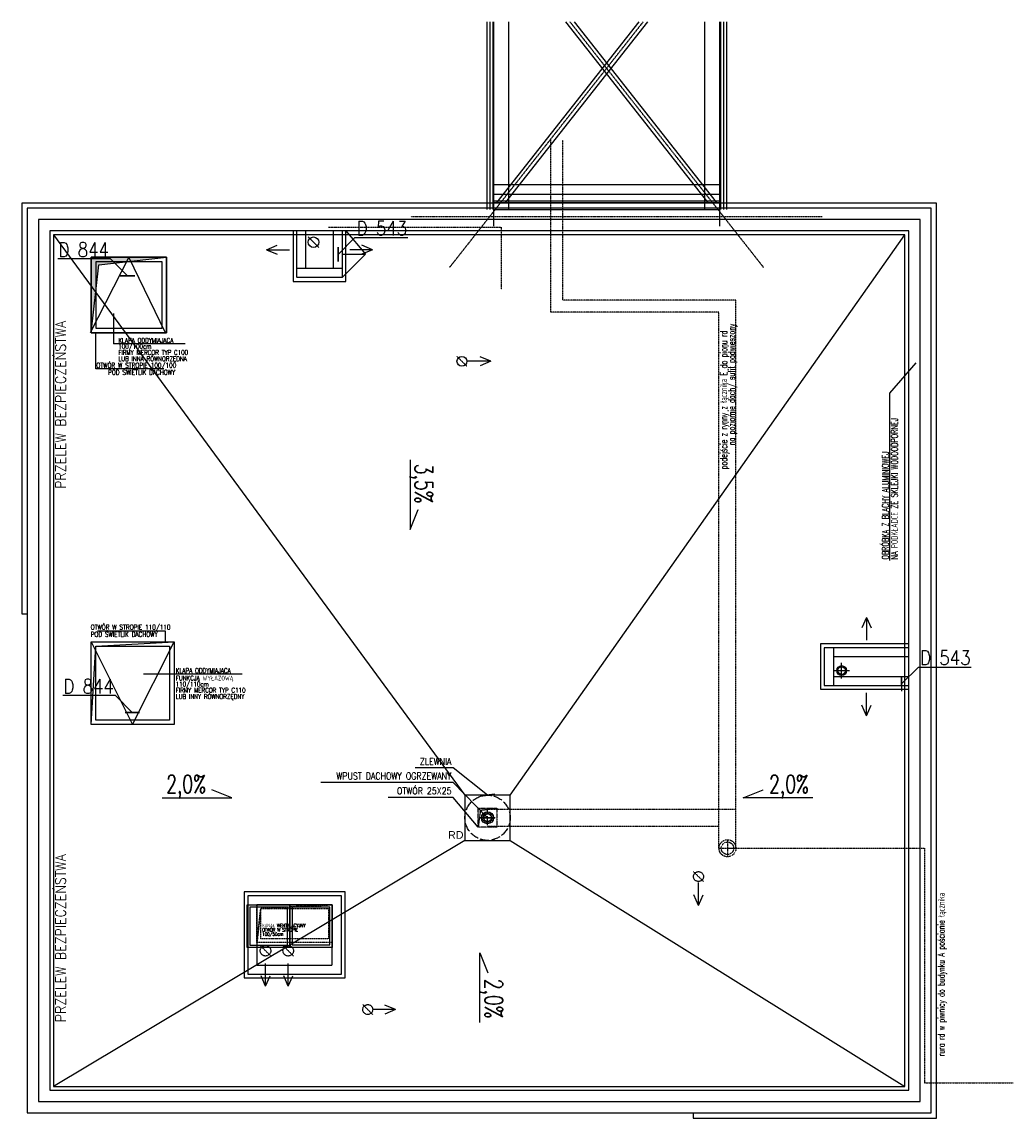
# Model space of a CAD drawing. Header units: inches. Extents: x -145354 to -97635, y 38777 to 78670.
# Tile 139 of 231: x -145118 to -143802, y 60532 to 61986. Entities that reach past the tile are written whole.
import ezdxf
from ezdxf.enums import TextEntityAlignment as Align

# ---------------------------------------------------------------- set-up
doc = ezdxf.new("R2010")
doc.units = ezdxf.units.IN
doc.header["$MEASUREMENT"] = 0
for name, pattern in [('ACAD_ISO02W100', [15, 12, -3]), ('ACAD_ISO10W100', [18.5, 12, -3, 0.5, -3]), ('CENTER', [2, 1.25, -0.25, 0.25, -0.25]), ('DASHDOT', [1, 0.5, -0.25, 0, -0.25]), ('DASHED', [0.75, 0.5, -0.25]), ('DASHED2', [0.375, 0.25, -0.125])]:
    doc.linetypes.add(name, pattern=pattern)
doc.layers.get('0').update_dxf_attribs({"color": 101})
for name, color, linetype in [('Det-metal', 141, 'Continuous'), ('Fas--opis', 41, 'Continuous'), ('ins-kan-deszcz', 132, 'Continuous'), ('Ins-went', 141, 'Continuous'), ('Ins-wod', 152, 'Continuous'), ('Ins-wod-opis', 155, 'Continuous'), ('Krzychu - Warstwa detali na rzutach', 232, 'Continuous'), ('m-went-wywiew', 1, 'Continuous'), ('Opis-info', 2, 'Continuous'), ('Opis-spadki', 61, 'Continuous'), ('Os-osie', 6, 'CENTER'), ('Pos-ceramika', 14, 'Continuous'), ('Sc-systemowe', 150, 'Continuous'), ('Sch-opis', 51, 'Continuous'), ('W-idok', 9, 'Continuous'), ('W-otwor-strop', 126, 'Continuous'), ('W-otwor-strop-nad', 126, 'DASHED2'), ('W-otwor-strop-opis', 126, 'Continuous')]:
    doc.layers.add(name, color=color, linetype=linetype)
doc.styles.add('dwg_opis podstawowy', font='romans.shx', dxfattribs={"width": 0.9})
doc.styles.add('ROMANS', font='romans', dxfattribs={"width": 0.85})
doc.styles.add('TYTUL2', font='ARIAL.TTF')
doc.dimstyles.new('CHMIELNA', dxfattribs={"dimscale": 3.5, "dimtxt": 4, "dimasz": 1.5, "dimexe": 3, "dimexo": 0, "dimgap": 1, "dimtad": 1, "dimdec": 1, "dimrnd": 0.5, "dimzin": 12, "dimdsep": 46, "dimtxsty": 'ROMANS', "dimblk": 'DIMTICK', "dimcen": 0.09, "dimse1": 1, "dimse2": 1, "dimclrd": 143, "dimclrt": 53, "dimadec": 0, "dimazin": 0, "dimtfac": 1, "dimtdec": 1, "dimtix": 1, "dimtmove": 2, "dimatfit": 2, "dimldrblk": 'ARCHTICK', "dimfxl": 0, "dimtolj": 1, "dimtzin": 0, "dimarcsym": 0})

# ---------------------------------------------------------------- blocks, each defined once
blk = doc.blocks.new('_kgjdskfgjkfh')
at = {"linetype": 'ACAD_ISO10W100'}
for p, q in [((10, 0), (-10, 0)), ((0, 10), (0, -10))]:
    blk.add_line(p, q, dxfattribs=at)
at = {"linetype": 'Continuous', "ltscale": 7}
for p, q in [((-8, 0), (-5, 0)), ((-7.6, 2.5), (-4.8, 1.5)), ((-6.5, 4.7), (-4, 2.9)), ((-4.7, 6.5), (-2.9, 4)), ((-2.5, 7.6), (-1.5, 4.8)), ((0, 8), (0, 5)), ((2.5, 7.6), (1.5, 4.8)), ((4.7, 6.5), (2.9, 4)), ((6.5, 4.7), (4, 2.9)), ((7.6, 2.5), (4.8, 1.5)), ((8, 0), (5, 0)), ((-7.6, -2.5), (-4.8, -1.5)), ((-6.5, -4.7), (-4, -2.9)), ((-4.7, -6.5), (-2.9, -4)), ((-2.5, -7.6), (-1.5, -4.8)), ((0, -8), (0, -5)), ((2.5, -7.6), (1.5, -4.8)), ((4.7, -6.5), (2.9, -4)), ((6.5, -4.7), (4, -2.9)), ((7.6, -2.5), (4.8, -1.5))]:
    blk.add_line(p, q, dxfattribs=at)
at = {"linetype": 'ACAD_ISO02W100'}
blk.add_circle((0, 0), 30, dxfattribs=at)
at = {"linetype": 'Continuous', "ltscale": 7}
for radius in [8, 5]:
    blk.add_circle((0, 0), radius, dxfattribs=at)
blk = doc.blocks.new('SPADKI')
at = {"ltscale": 25}
blk.add_lwpolyline([(0, 0), (0, -70), (-8, -50), (-8, -50)], dxfattribs=at)
at = {"ltscale": 25, "style": 'ROMANS', "width": 0.7}
blk.add_attdef('SP%', text='', height=18, rotation=90, dxfattribs=at).set_placement((-4.9, -24), align=Align.CENTER)
blk = doc.blocks.new('_STRZAŁKA_WENT')
for q in [(-6, -14), (0, -30.2), (6, -14)]:
    blk.add_line((0, 0), q)
blk = doc.blocks.new('DIMTICK')
for p, q in [((-1, 0), (1, 0)), ((0, 1), (0, -1))]:
    blk.add_line(p, q)
at = {"const_width": 0.141}
blk.add_lwpolyline([(0.71, 0.71), (-0.71, -0.71)], dxfattribs=at)
blk = doc.blocks.new('_GFKJGKJ')
at = {"linetype": 'DASHED', "ltscale": 0.3}
for p, q in [((-11.2, 0), (11.3, 0)), ((0, 11.3), (0, -11.2))]:
    blk.add_line(p, q, dxfattribs=at)
for radius in [11.3, 8.25]:
    blk.add_circle((0, 0), radius, dxfattribs=at)

msp = doc.modelspace()

# ---------------------------------------------------------------- hatches: boundary and pattern name
at = {"layer": 'W-otwor-strop'}
for points in [[(-145025.84, 61573.54), (-145025.84, 61673.54), (-144925.84, 61673.54), (-145015.84, 61663.54)], [(-144487.29, 60942.49), (-144509.29, 60939.49), (-144512.29, 60917.49), (-144512.29, 60942.49)]]:
    msp.add_hatch(color=256, dxfattribs=at).paths.add_polyline_path(points)

# ---------------------------------------------------------------- linework, layer by layer
at = {"layer": 'Det-metal'}
for points in [[(-144491.84, 61985.82), (-144491.84, 61736.86)], [(-144299.09, 61985.82), (-144487.57, 61746.86)], [(-144287.63, 61985.82), (-144476.1, 61746.86)], [(-144471.84, 61985.82), (-144471.84, 61736.86)], [(-144207.57, 61746.86), (-144396.04, 61985.82)], [(-144196.1, 61746.86), (-144384.58, 61985.82)], [(-144211.84, 61985.82), (-144211.84, 61736.86)], [(-144191.84, 61985.82), (-144191.84, 61736.86)], [(-144191.84, 61756.86), (-144491.84, 61756.86)], [(-144491.84, 61736.86), (-144191.84, 61736.86)]]:
    msp.add_lwpolyline(points, dxfattribs=at)
at = {"layer": 'Det-metal', "linetype": 'DASHED', "ltscale": 0.5}
msp.add_lwpolyline([(-144055.84, 61727.04), (-144601.84, 61727.04)], dxfattribs=at)
at = {"layer": 'Det-metal', "color": 1, "linetype": 'DASHED', "ltscale": 0.5}
msp.add_lwpolyline([(-144711.09, 61713.54), (-144481.84, 61713.54), (-144481.84, 61631.01)], dxfattribs=at)
at = {"layer": 'ins-kan-deszcz', "linetype": 'DASHED', "ltscale": 0.5}
for p, q in [((-144181.38, 60889.54), (-143919.87, 60889.54)), ((-143919.87, 60889.54), (-143919.87, 60578.27)), ((-143919.87, 60578.27), (-143802.3, 60578.27))]:
    msp.add_line(p, q, dxfattribs=at)
at = {"layer": 'Ins-went'}
for p, q in [((-144723.76, 61686.47), (-144737.91, 61700.61)), ((-144040.22, 61125.22), (-144019.43, 61125.22)), ((-144029.83, 61114.83), (-144029.83, 61135.62))]:
    msp.add_line(p, q, dxfattribs=at)
at = {"layer": 'Ins-went', "linetype": 'DASHED'}
for p, q in [((-144527.25, 61528.95), (-144540.42, 61542.13)), ((-144213.25, 60845.37), (-144226.42, 60858.54)), ((-144787.43, 60746.47), (-144801.57, 60760.61)), ((-144757.28, 60746.47), (-144771.42, 60760.61)), ((-144652.25, 60668.95), (-144665.42, 60682.13))]:
    msp.add_line(p, q, dxfattribs=at)
at = {"layer": 'Ins-went', "linetype": 'DASHED', "ltscale": 0.5}
msp.add_lwpolyline([(-144710.84, 60769.54), (-144800.84, 60769.54), (-144800.84, 60809.54), (-144710.84, 60809.54)], close=True, dxfattribs=at)
at = {"layer": 'Ins-went'}
for centre, radius in [((-144730.84, 61693.54), 7), ((-144533.84, 61535.54), 6.59), ((-144029.83, 61125.22), 6.6), ((-144029.83, 61125.22), 5)]:
    msp.add_circle(centre, radius, dxfattribs=at)
at = {"layer": 'Ins-went', "linetype": 'DASHED'}
for centre, radius in [((-144219.84, 60851.95), 6.59), ((-144794.5, 60753.54), 7), ((-144764.35, 60753.54), 7), ((-144658.84, 60675.54), 6.59)]:
    msp.add_circle(centre, radius, dxfattribs=at)
at = {"layer": 'Ins-wod', "linetype": 'DASHED', "ltscale": 0.5}
for p, q in [((-144415.98, 61600.54), (-144415.98, 61829.15)), ((-144399.98, 61616.54), (-144399.98, 61829.15)), ((-144170.13, 61616.54), (-144399.98, 61616.54)), ((-144192.63, 61600.54), (-144415.98, 61600.54))]:
    msp.add_line(p, q, dxfattribs=at)
at = {"layer": 'Ins-wod', "linetype": 'DASHED2'}
for points in [[(-144170.13, 60889.54), (-144170.13, 61616.54)], [(-144192.63, 60889.54), (-144192.63, 61600.54)], [(-144499.84, 60941.23), (-144170.13, 60941.23)], [(-144499.84, 60918.64), (-144192.63, 60918.64)]]:
    msp.add_lwpolyline(points, dxfattribs=at)
at = {"layer": 'm-went-wywiew'}
for p, q in [((-144815.47, 60811.16), (-144815.47, 60761.16)), ((-144765.47, 60811.16), (-144815.47, 60811.16)), ((-144765.47, 60761.16), (-144765.47, 60811.16)), ((-144759, 60811.21), (-144759, 60761.21)), ((-144709, 60811.21), (-144759, 60811.21)), ((-144709, 60761.21), (-144709, 60811.21)), ((-144815.47, 60761.16), (-144765.47, 60761.16)), ((-144759, 60761.21), (-144709, 60761.21))]:
    msp.add_line(p, q, dxfattribs=at)
at = {"layer": 'm-went-wywiew', "color": 254}
for points in [[(-144818.78, 60814.45), (-144762.31, 60814.45), (-144762.31, 60758.01), (-144818.78, 60758.01)], [(-144762.31, 60814.5), (-144705.84, 60814.5), (-144705.84, 60758.05), (-144762.31, 60758.05)]]:
    msp.add_lwpolyline(points, close=True, dxfattribs=at)
at = {"layer": 'Opis-info'}
msp.add_lwpolyline([(-143966.01, 61271.43), (-143966.01, 61493.4), (-143931.09, 61533.59)], dxfattribs=at)
at = {"layer": 'Os-osie', "ltscale": 0.5}
for points in [[(-144293.36, 61985.82), (-144550.32, 61660.03)], [(-144133.35, 61660.03), (-144390.31, 61985.82)]]:
    msp.add_lwpolyline(points, dxfattribs=at)
at = {"layer": 'Pos-ceramika'}
msp.add_lwpolyline([(-145117.84, 61745.54), (-145117.84, 61200.54), (-145110.84, 61200.54), (-145110.84, 60538.54), (-144226.84, 60538.54), (-144226.84, 60531.54), (-143903.84, 60531.54), (-143903.84, 61745.54)], close=True, dxfattribs=at)
at = {"layer": 'Sc-systemowe'}
for points in [[(-144500.84, 61985.82), (-144500.84, 61736.86)], [(-144496.84, 61985.82), (-144496.84, 61736.86)], [(-144492.84, 61985.82), (-144492.84, 61736.86)], [(-144190.84, 61985.82), (-144190.84, 61736.86)], [(-144186.84, 61985.82), (-144186.84, 61736.86)], [(-144182.84, 61985.82), (-144182.84, 61736.86)]]:
    msp.add_lwpolyline(points, dxfattribs=at)
at = {"layer": 'Sch-opis'}
for points in [[(-144996.34, 61599.14), (-144996.34, 61558.89)], [(-144901.29, 61558.89), (-144996.34, 61558.89)], [(-144825.34, 61120.29), (-144956.66, 61120.29)]]:
    msp.add_lwpolyline(points, dxfattribs=at)
at = {"layer": 'W-idok', "linetype": 'DASHED'}
for p, q in [((-144752.84, 61646.54), (-144752.84, 61708.54)), ((-144740.84, 61658.54), (-144740.84, 61708.54)), ((-144704.84, 61708.54), (-144704.84, 61658.54)), ((-144692.84, 61708.54), (-144692.84, 61646.54)), ((-144692.84, 61658.54), (-144752.84, 61658.54)), ((-144692.84, 61646.54), (-144752.84, 61646.54)), ((-143940.84, 61155.54), (-144052.84, 61155.54)), ((-144052.84, 61155.54), (-144052.84, 61105.54)), ((-144040.84, 61155.54), (-144040.84, 61105.54)), ((-143940.84, 61143.54), (-144040.84, 61143.54)), ((-144040.84, 61117.54), (-143940.84, 61117.54)), ((-144052.84, 61105.54), (-143940.84, 61105.54))]:
    msp.add_line(p, q, dxfattribs=at)
at = {"layer": 'W-idok'}
for p, q in [((-145075.84, 61703.54), (-145075.84, 60573.54)), ((-143945.84, 61703.54), (-145075.84, 61703.54)), ((-143945.84, 60573.54), (-143945.84, 61703.54)), ((-143940.84, 61160.54), (-144057.84, 61160.54)), ((-144057.84, 61160.54), (-144057.84, 61100.54)), ((-144057.84, 61100.54), (-143940.84, 61100.54)), ((-145075.84, 60573.54), (-143945.84, 60573.54))]:
    msp.add_line(p, q, dxfattribs=at)
at = {"layer": 'W-idok', "linetype": 'DASHED'}
for points in [[(-144191.84, 61769.86), (-144491.84, 61769.86)], [(-144491.84, 61769.86), (-144491.84, 61714.86)], [(-144191.84, 61769.86), (-144191.84, 61714.86)], [(-144191.84, 61747.86), (-144491.84, 61747.86)], [(-144191.84, 61745.86), (-144491.84, 61745.86)]]:
    msp.add_lwpolyline(points, dxfattribs=at)
at = {"layer": 'W-idok'}
for points in [[(-145110.84, 61738.54), (-145110.84, 60538.54), (-143910.84, 60538.54), (-143910.84, 61738.54)], [(-145095.84, 61723.54), (-145095.84, 60553.54), (-143925.84, 60553.54), (-143925.84, 61723.54)], [(-145080.84, 61708.54), (-145080.84, 60568.54), (-143940.84, 60568.54), (-143940.84, 61708.54)], [(-144925.84, 61673.54), (-145025.84, 61673.54), (-145025.84, 61573.54), (-144925.84, 61573.54)], [(-144931.84, 61667.54), (-145019.84, 61667.54), (-145019.84, 61579.54), (-144931.84, 61579.54)], [(-145019.84, 61157.54), (-144921.84, 61157.54), (-144921.84, 61059.54), (-145019.84, 61059.54)], [(-144529.84, 60959.98), (-144529.84, 60899.98), (-144469.84, 60899.98), (-144469.84, 60959.98)], [(-144822.84, 60831.54), (-144822.84, 60754.54), (-144822.84, 60717.54), (-144688.84, 60717.54), (-144688.84, 60831.54)]]:
    msp.add_lwpolyline(points, close=True, dxfattribs=at)
for points in [[(-144757.84, 61708.54), (-144757.84, 61641.54), (-144687.84, 61641.54), (-144687.84, 61708.54)], [(-144687.84, 61708.54), (-144661.84, 61677.54), (-144692.84, 61646.54)], [(-145075.84, 61703.54), (-144529.84, 60959.98)], [(-144469.84, 60959.98), (-143945.84, 61703.54)], [(-144692.84, 61677.54), (-144661.84, 61677.54)], [(-144927.1, 61573.52), (-144975.84, 61673.54), (-145027.1, 61573.52)], [(-145025.84, 61673.54), (-144925.84, 61673.54), (-144925.84, 61573.54), (-145025.84, 61573.54), (-145025.84, 61673.54)], [(-145025.84, 61163.54), (-144970.84, 61053.54), (-144915.84, 61163.54)], [(-144529.84, 60899.98), (-145075.84, 60573.54)], [(-144469.84, 60899.98), (-143945.84, 60573.54)]]:
    msp.add_lwpolyline(points, dxfattribs=at)
at = {"layer": 'W-idok', "linetype": 'DASHED'}
for points in [[(-144817.84, 60826.54), (-144817.84, 60754.54), (-144817.84, 60722.54), (-144693.84, 60722.54), (-144693.84, 60826.54)], [(-144805.84, 60814.54), (-144805.84, 60754.54), (-144805.84, 60734.54), (-144705.84, 60734.54), (-144705.84, 60814.54)]]:
    msp.add_lwpolyline(points, close=True, dxfattribs=at)
at = {"layer": 'W-otwor-strop'}
for points in [[(-145025.84, 61673.54), (-144925.84, 61673.54), (-144925.84, 61573.54), (-145025.84, 61573.54)], [(-145025.84, 61163.54), (-144915.84, 61163.54), (-144915.84, 61053.54), (-145025.84, 61053.54)]]:
    msp.add_lwpolyline(points, close=True, dxfattribs=at)
for points in [[(-145025.84, 61573.54), (-145015.84, 61663.54), (-144925.84, 61673.54)], [(-145025.84, 61053.54), (-145019.84, 61157.54), (-144915.84, 61163.54)]]:
    msp.add_lwpolyline(points, dxfattribs=at)
at = {"layer": 'W-otwor-strop', "linetype": 'DASHED', "ltscale": 0.5}
msp.add_lwpolyline([(-144705.84, 60764.54), (-144805.84, 60764.54), (-144805.84, 60814.54), (-144705.84, 60814.54)], close=True, dxfattribs=at)
for points in [[(-144805.84, 60764.54), (-144800.84, 60809.54), (-144705.84, 60814.54)], [(-144805.84, 60764.54), (-144805.84, 60814.54), (-144705.84, 60814.54), (-144800.84, 60809.54), (-144805.84, 60764.54)]]:
    msp.add_lwpolyline(points, dxfattribs=at)
at = {"layer": 'W-otwor-strop-nad', "linetype": 'DASHDOT', "ltscale": 0.5}
for points in [[(-144512.29, 60942.49), (-144487.29, 60942.49), (-144487.29, 60917.49), (-144512.29, 60917.49)], [(-144487.29, 60942.49), (-144509.29, 60939.49), (-144512.29, 60917.49), (-144512.29, 60942.49)]]:
    msp.add_lwpolyline(points, close=True, dxfattribs=at)
at = {"layer": 'W-otwor-strop-opis'}
for points in [[(-144929.61, 61525.44), (-145019.71, 61525.44), (-145019.71, 61573.54)], [(-145017.71, 61177.94), (-144927.61, 61177.94), (-144927.61, 61163.54)]]:
    msp.add_lwpolyline(points, dxfattribs=at)

# ---------------------------------------------------------------- block references
at = {"layer": 'Ins-went', "xscale": -1}
for p, rotation in [((-144793.07, 61683.54), 90), ((-144794.5, 60706.47), 180), ((-144764.35, 60706.47), 180), ((-144622.01, 60675.54), 270)]:
    msp.add_blockref('_STRZAŁKA_WENT', p, dxfattribs=dict(at, rotation=rotation))
at = {"layer": 'Ins-went'}
for p, rotation in [((-144652.6, 61683.54), 270), ((-144495.6, 61535.54), 270), ((-143996.84, 61065.3), 180), ((-144219.84, 60813.72), 180)]:
    msp.add_blockref('_STRZAŁKA_WENT', p, dxfattribs=dict(at, rotation=rotation))
at = {"layer": 'Ins-went', "xscale": -1}
msp.add_blockref('_STRZAŁKA_WENT', (-143996.84, 61195.78), dxfattribs=at)
at = {"layer": 'Ins-wod', "rotation": 270}
msp.add_blockref('_kgjdskfgjkfh', (-144499.84, 60929.98), dxfattribs=at)
at = {"layer": 'Ins-wod'}
msp.add_blockref('_GFKJGKJ', (-144181.38, 60889.54), dxfattribs=at)
at = {"layer": 'Opis-spadki'}
ref = msp.add_blockref('SPADKI', (-144602.67, 61404.97), dxfattribs=dict(at, xscale=-1.320808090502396, yscale=1.320808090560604, zscale=1.320808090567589))
ref.add_attrib('SP%', '3,5%', dxfattribs={"layer": '0', "ltscale": 25, "height": 23.775, "rotation": 270, "style": 'ROMANS', "width": 0.7}).set_placement((-144596.2, 61373.2), align=Align.CENTER)
ref = msp.add_blockref('SPADKI', (-144931.63, 60956.27), dxfattribs=dict(at, xscale=-1.320808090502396, yscale=1.320808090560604, zscale=1.320808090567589, rotation=90))
ref.add_attrib('SP%', '2,0%', dxfattribs={"layer": '0', "ltscale": 25, "height": 23.775, "style": 'ROMANS', "width": 0.7}).set_placement((-144899.87, 60962.74), align=Align.CENTER)
at = {"layer": 'Opis-spadki', "xscale": 1.320808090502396, "yscale": 1.320808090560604, "zscale": 1.320808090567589}
for p, rotation in [((-144068.04, 60956.27), 270), ((-144509.84, 60658.25), 180)]:
    msp.add_blockref('SPADKI', p, dxfattribs=dict(at, rotation=rotation)).add_auto_attribs({'SP%': '2,0%'})

# ---------------------------------------------------------------- texts
at = {"layer": 'Fas--opis', "char_height": 18.963, "width": 650.8448, "style": 'ROMANS'}
for s, insert, attachment_point, rotation in [('D 543', (-144606.52, 61721.63), 3, 360), ('D 844', (-145069.35, 61693.19), 1, 0), ('D 543', (-143858.71, 61151.71), 3, 360), ('D 844', (-145062.83, 61113.89), 1, 0)]:
    msp.add_mtext(s, dxfattribs=dict(at, insert=insert, attachment_point=attachment_point, rotation=rotation))
at = {"layer": 'Ins-wod-opis', "insert": (-144552.34, 60912.27), "char_height": 10.212, "width": 1336.2175, "attachment_point": 1, "style": 'TYTUL2'}
msp.add_mtext('RD', dxfattribs=at)
at = {"layer": 'Opis-info', "style": 'ROMANS', "width": 0.7}
for s, p in [('na poziomie dach/ sufit podwieszony', (-144175.35, 61504.83)), ('podejście z rynny z łącznika E do pionu rd', (-144185.2, 61484.26)), ('rura rd w piwnicy do budynku A pościanie łącznika', (-143896.4, 60721.86))]:
    msp.add_text(s, height=9, rotation=90, dxfattribs=at).set_placement(p, align=Align.MIDDLE)
for s, p in [('NA PODKŁADCE ZE SKLEJKI WODOODPORNEJ', (-143955.26, 61272.51)), ('OBRÓBKA Z BLACHY ALUMINIOWEJ', (-143967.25, 61272.51))]:
    msp.add_text(s, height=9, rotation=90, dxfattribs=at).set_placement(p)
at = {"layer": 'Opis-info', "char_height": 13.6, "width": 933.9228, "attachment_point": 1, "rotation": 90, "style": 'dwg_opis podstawowy'}
for insert in [(-145073.3, 61366.29), (-145073.3, 60658.65)]:
    msp.add_mtext('PRZELEW BEZPIECZEŃSTWA ', dxfattribs=dict(at, insert=insert))
at = {"layer": 'Sch-opis', "style": 'ROMANS', "width": 0.7}
for s, p in [('KLAPA ODDYMIAJĄCA', (-144989.89, 61560.17)), ('100/100cm', (-144989.89, 61552.2)), ('FIRMY MERCOR TYP C100', (-144989.89, 61544.16)), ('LUB INNA RÓWNORZĘDNA', (-144989.89, 61535.77)), ('KLAPA ODDYMIAJĄCA', (-144913.67, 61121.94)), ('110/110cm', (-144913.72, 61104.09)), ('FUNKCJĄ WYŁAZOWĄ', (-144913.67, 61112.07)), ('FIRMY MERCOR TYP C110', (-144913.67, 61096.05)), ('LUB INNY RÓWNORZĘDNY', (-144913.67, 61087.66))]:
    msp.add_text(s, height=6.3, dxfattribs=at).set_placement(p)
at = {"layer": 'Sch-opis', "char_height": 9, "width": 203.7615, "attachment_point": 3, "style": 'ROMANS'}
for s, insert in [('ZLEWNIA', (-144547.65, 61009.06)), ('WPUST DACHOWY OGRZEWANY', (-144547.65, 60989.94))]:
    msp.add_mtext(s, dxfattribs=dict(at, insert=insert))
at = {"layer": 'W-otwor-strop-nad', "linetype": 'DASHDOT', "ltscale": 0.5, "insert": (-144547.6, 60970.12), "char_height": 9, "width": 203.7615, "attachment_point": 3, "style": 'ROMANS'}
msp.add_mtext('OTWÓR 25X25', dxfattribs=at)
at = {"layer": 'W-otwor-strop-opis', "style": 'ROMANS', "width": 0.7}
for s, height, p in [('OTWÓR W STROPIE 100/100', 6.48, (-145019.02, 61527.03)), ('POD ŚWIETLIK DACHOWY', 6.48, (-145003.47, 61517.69)), ('OTWÓR W STROPIE 110/110', 6.48, (-145026.63, 61179.54)), ('POD ŚWIETLIK DACHOWY', 6.48, (-145026.63, 61170.19)), ('KANAŁ WENTYLACYJNY', 4.5, (-144798.86, 60784.87)), ('OTWÓR W STROPIE', 4.5, (-144798.86, 60779.05)), ('100/50cm', 4.5, (-144798.86, 60773.37))]:
    msp.add_text(s, height=height, dxfattribs=at).set_placement(p)

# ---------------------------------------------------------------- leaders
at = {"layer": 'Krzychu - Warstwa detali na rzutach'}
for points in [[(-144698.05, 61677.46), (-144675.75, 61699.83), (-144605.77, 61699.8)], [(-144977.82, 61649.02), (-145000.12, 61671.38), (-145070.1, 61671.36)], [(-143950.24, 61107.54), (-143927.94, 61129.91), (-143857.96, 61129.88)], [(-144971.3, 61069.73), (-144993.59, 61092.09), (-145063.57, 61092.07)]]:
    msp.add_leader(points, dimstyle='CHMIELNA', override={"dimasz": 4, "dimgap": 1, "dimtad": 0}, dxfattribs=at)
at = {"layer": 'Sch-opis'}
for points in [[(-144499.84, 60959.98), (-144545.64, 60996), (-144595.93, 60996)], [(-144499.84, 60929.98), (-144545.64, 60976.87), (-144721.22, 60976.87)]]:
    msp.add_leader(points, dimstyle='CHMIELNA', override={"dimasz": 4, "dimgap": 1, "dimtad": 0}, dxfattribs=at)
at = {"layer": 'W-otwor-strop-nad', "linetype": 'ByBlock', "ltscale": 0.5}
msp.add_leader([(-144512.29, 60917.49), (-144545.59, 60957.06), (-144631.94, 60957.06)], dimstyle='CHMIELNA', override={"dimasz": 4, "dimgap": 1, "dimtad": 0, "dimclrd": 256, "dimldrblk": 'None'}, dxfattribs=at)

doc.saveas('drawing.dxf')
